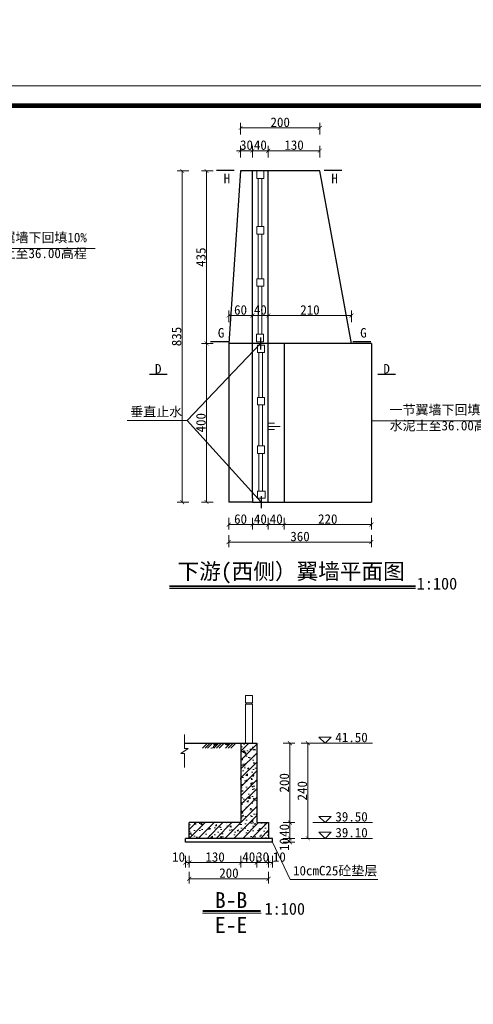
# Model space of a CAD drawing. Extents: x -13074 to 1448651, y 3648755 to 8081248.
# Tile 87 of 173: x 559942 to 560056, y 3858551 to 3858799. Entities that reach past the tile are written whole.
import ezdxf

# ---------------------------------------------------------------- set-up
doc = ezdxf.new("R2010")
doc.units = 0
doc.header["$PDMODE"] = 32
doc.header["$PDSIZE"] = 0.2
doc.layers.get('0').update_dxf_attribs({"linetype": 'CONTINUOUS'})
doc.layers.get('Defpoints').update_dxf_attribs({"linetype": 'CONTINUOUS'})
for name, color, linetype, lineweight in [('0.09折线', 6, 'CONTINUOUS', 9), ('0.09标注线', 3, 'CONTINUOUS', 9), ('0.13填充', 8, 'CONTINUOUS', 9), ('0.15红线', 1, 'CONTINUOUS', 15), ('0.30粗线', 7, 'CONTINUOUS', 30), ('SHEET', 1, 'CONTINUOUS', 15), ('文字', 7, 'CONTINUOUS', 15), ('新建路', 7, 'CONTINUOUS', 40), ('细实线', 3, 'CONTINUOUS', 20)]:
    doc.layers.add(name, color=color, linetype=linetype, lineweight=lineweight)
doc.layers.add('PUB_DIM', color=3, linetype='CONTINUOUS')
doc.styles.add('-仿宋_GB2312', font='FangSong_GB2312.ttf')
doc.styles.add('TSSD_Dimension', font='tssdeng.shx', dxfattribs={"width": 0.7, "bigfont": '1hztxt.shx'})
doc.dimstyles.new('TSSD_100_100', dxfattribs={"dimtxt": 300, "dimasz": 100, "dimexe": 100, "dimexo": 250, "dimgap": 100, "dimtad": 1, "dimdec": 0, "dimzin": 0, "dimdsep": 46, "dimtxsty": 'TSSD_Dimension', "dimblk": 'ARCHTICK', "dimcen": 0, "dimdle": 100, "dimclrt": 7, "dimadec": 0, "dimazin": 0, "dimtfac": 1, "dimtdec": 0, "dimtix": 1, "dimtmove": 2, "dimatfit": 3, "dimfxl": 1, "dimtolj": 1, "dimtzin": 0, "dimarcsym": 0})
doc.dimstyles.new('zzzz STANDARD', dxfattribs={"dimtxt": 2.3, "dimasz": 1, "dimexe": 1.25, "dimexo": 1.5, "dimgap": 0.2, "dimtad": 1, "dimdec": 0, "dimlfac": 10, "dimzin": 0, "dimdsep": 46, "dimtxsty": '-仿宋_GB2312', "dimblk": 'ARCHTICK', "dimcen": 0.09, "dimadec": 0, "dimazin": 0, "dimtfac": 1, "dimtdec": 0, "dimtix": 1, "dimtmove": 2, "dimatfit": 3, "dimfxl": 1.7, "dimfxlon": 1, "dimtolj": 1, "dimtzin": 0, "dimlwd": 9, "dimlwe": 9, "dimarcsym": 0})

# ---------------------------------------------------------------- blocks, each defined once
blk = doc.blocks.new('_ARCHTICK')
at = {"color": 0, "linetype": 'ByBlock', "const_width": 0.15}
blk.add_lwpolyline([(-0.5, -0.5), (0.5, 0.5)], dxfattribs=at)
blk = doc.blocks.new('*D2181')
at = {"layer": 'Defpoints', "color": 0, "linetype": 'Continuous', "lineweight": 13}
for p in [(560001.45, 3858596.8), (560004.45, 3858596.8), (560004.45, 3858586.69)]:
    blk.add_point(p, dxfattribs=at)
at = {"layer": '新建路', "color": 0, "linetype": 'Continuous', "lineweight": 9}
for p, q in [((560001.45, 3858588.39), (560001.45, 3858585.44)), ((560004.45, 3858588.39), (560004.45, 3858585.44)), ((560001.45, 3858586.69), (560000.45, 3858586.69)), ((560001.45, 3858586.69), (560004.45, 3858586.69)), ((560004.45, 3858586.69), (560005.45, 3858586.69))]:
    blk.add_line(p, q, dxfattribs=at)
blk.add_blockref('_ARCHTICK', (560001.45, 3858586.69), dxfattribs=at)
at = {"layer": '新建路', "color": 0, "linetype": 'Continuous', "lineweight": 9, "rotation": 180}
blk.add_blockref('_ARCHTICK', (560004.45, 3858586.69), dxfattribs=at)
at = {"layer": '新建路', "color": 0, "linetype": 'Continuous', "lineweight": 13, "insert": (560002.95, 3858588.09), "char_height": 2.4, "attachment_point": 5, "style": '-仿宋_GB2312'}
blk.add_mtext('\\A1;30', dxfattribs=at)
blk = doc.blocks.new('*D2182')
at = {"layer": 'Defpoints', "color": 0, "linetype": 'Continuous', "lineweight": 13}
for p in [(560004.45, 3858596.8), (559984.45, 3858592.8), (559984.45, 3858582.63)]:
    blk.add_point(p, dxfattribs=at)
at = {"layer": '新建路', "color": 0, "linetype": 'Continuous', "lineweight": 9}
for p, q in [((559984.45, 3858584.33), (559984.45, 3858581.38)), ((560004.45, 3858582.63), (559984.45, 3858582.63)), ((560004.45, 3858584.33), (560004.45, 3858581.38))]:
    blk.add_line(p, q, dxfattribs=at)
at = {"layer": '新建路', "color": 0, "linetype": 'Continuous', "lineweight": 9, "rotation": 180}
blk.add_blockref('_ARCHTICK', (559984.45, 3858582.63), dxfattribs=at)
at = {"layer": '新建路', "color": 0, "linetype": 'Continuous', "lineweight": 9}
blk.add_blockref('_ARCHTICK', (560004.45, 3858582.63), dxfattribs=at)
at = {"layer": '新建路', "color": 0, "linetype": 'Continuous', "lineweight": 13, "insert": (559994.45, 3858584.03), "char_height": 2.4, "attachment_point": 5, "style": '-仿宋_GB2312'}
blk.add_mtext('\\A1;200', dxfattribs=at)
blk = doc.blocks.new('*D2185')
at = {"layer": 'Defpoints', "color": 0, "linetype": 'Continuous', "lineweight": 13}
for p in [(560001.45, 3858616.8), (560004.45, 3858592.8), (560014.35, 3858592.8)]:
    blk.add_point(p, dxfattribs=at)
at = {"layer": '新建路', "color": 0, "linetype": 'Continuous', "lineweight": 9}
for p, q in [((560012.65, 3858616.8), (560015.6, 3858616.8)), ((560014.35, 3858616.8), (560014.35, 3858592.8)), ((560012.65, 3858592.8), (560015.6, 3858592.8))]:
    blk.add_line(p, q, dxfattribs=at)
for p, rotation in [((560014.35, 3858616.8), 90), ((560014.35, 3858592.8), 270)]:
    blk.add_blockref('_ARCHTICK', p, dxfattribs=dict(at, rotation=rotation))
at = {"layer": '新建路', "color": 0, "linetype": 'Continuous', "lineweight": 13, "insert": (560012.95, 3858604.8), "char_height": 2.4, "attachment_point": 5, "rotation": 90, "style": '-仿宋_GB2312'}
blk.add_mtext('\\A1;240', dxfattribs=at)
blk = doc.blocks.new('*D2681')
at = {"layer": 'Defpoints', "color": 0, "linetype": 'Continuous', "lineweight": 13}
for p in [(560004.45, 3858592.8), (560005.45, 3858592.8), (560005.45, 3858586.69)]:
    blk.add_point(p, dxfattribs=at)
at = {"layer": '新建路', "color": 0, "linetype": 'Continuous', "lineweight": 9}
for p, q in [((560004.45, 3858588.39), (560004.45, 3858585.44)), ((560005.45, 3858588.39), (560005.45, 3858585.44)), ((560004.45, 3858586.69), (560005.45, 3858586.69))]:
    blk.add_line(p, q, dxfattribs=at)
at = {"layer": '新建路', "color": 0, "linetype": 'Continuous', "lineweight": 9, "rotation": 180}
blk.add_blockref('_ARCHTICK', (560004.45, 3858586.69), dxfattribs=at)
at = {"layer": '新建路', "color": 0, "linetype": 'Continuous', "lineweight": 9}
blk.add_blockref('_ARCHTICK', (560005.45, 3858586.69), dxfattribs=at)
at = {"layer": '新建路', "color": 0, "linetype": 'Continuous', "lineweight": 13, "insert": (560007.16, 3858588.09), "char_height": 2.4, "attachment_point": 5, "style": '-仿宋_GB2312'}
blk.add_mtext('\\A1;10', dxfattribs=at)
blk = doc.blocks.new('*D2686')
at = {"layer": 'Defpoints', "color": 0, "linetype": 'Continuous', "lineweight": 13}
for p in [(559983.45, 3858592.8), (559984.45, 3858592.8), (559983.45, 3858586.69)]:
    blk.add_point(p, dxfattribs=at)
at = {"layer": '新建路', "color": 0, "linetype": 'Continuous', "lineweight": 9}
for p, q in [((559983.45, 3858588.39), (559983.45, 3858585.44)), ((559984.45, 3858588.39), (559984.45, 3858585.44)), ((559984.45, 3858586.69), (559983.45, 3858586.69))]:
    blk.add_line(p, q, dxfattribs=at)
at = {"layer": '新建路', "color": 0, "linetype": 'Continuous', "lineweight": 9, "rotation": 180}
blk.add_blockref('_ARCHTICK', (559983.45, 3858586.69), dxfattribs=at)
at = {"layer": '新建路', "color": 0, "linetype": 'Continuous', "lineweight": 9}
blk.add_blockref('_ARCHTICK', (559984.45, 3858586.69), dxfattribs=at)
at = {"layer": '新建路', "color": 0, "linetype": 'Continuous', "lineweight": 13, "insert": (559981.74, 3858588.09), "char_height": 2.4, "attachment_point": 5, "style": '-仿宋_GB2312'}
blk.add_mtext('\\A1;10', dxfattribs=at)
blk = doc.blocks.new('*D1656')
at = {"layer": 'Defpoints', "color": 0, "lineweight": 13}
for p in [(795706, 267581), (795535, 266220), (795733, 266164), (795134, 265865), (795134, 265865)]:
    blk.add_point(p, dxfattribs=at)
at = {"layer": 'PUB_DIM', "color": 0, "lineweight": -2}
blk.add_arc((795134, 265865), 536, 26.5651, 71.5651, dxfattribs=at)
at = {"layer": 'PUB_DIM', "color": 0, "lineweight": -2, "xscale": 100, "yscale": 100, "zscale": 100}
for p, rotation in [((795303, 266373), 161.5650511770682), ((795614, 266104), 296.5650511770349)]:
    blk.add_blockref('_ARCHTICK', p, dxfattribs=dict(at, rotation=rotation))
blk = doc.blocks.new('*D2976')
at = {"layer": 'Defpoints', "color": 0, "linetype": 'Continuous', "lineweight": 13}
for p in [(559988.79, 3858717.58), (559994.38, 3858717.58, 0.02), (559994.38, 3858677.58, -0.04)]:
    blk.add_point(p, dxfattribs=at)
at = {"layer": '新建路', "color": 0, "linetype": 'Continuous', "lineweight": 9}
for p, q in [((559990.49, 3858717.58), (559987.54, 3858717.58)), ((559988.79, 3858677.58), (559988.79, 3858717.58)), ((559990.49, 3858677.58), (559987.54, 3858677.58))]:
    blk.add_line(p, q, dxfattribs=at)
for p, rotation in [((559988.79, 3858717.58), 90), ((559988.79, 3858677.58), 270)]:
    blk.add_blockref('_ARCHTICK', p, dxfattribs=dict(at, rotation=rotation))
at = {"layer": '新建路', "color": 0, "linetype": 'Continuous', "lineweight": 13, "insert": (559987.39, 3858697.58), "char_height": 2.4, "attachment_point": 5, "rotation": 90, "style": '-仿宋_GB2312'}
blk.add_mtext('\\A1;400', dxfattribs=at)
blk = doc.blocks.new('*D2977')
at = {"layer": 'Defpoints', "color": 0, "linetype": 'Continuous', "lineweight": 13}
for p in [(559988.79, 3858761.05), (559997.38, 3858761.05, -0.03), (559994.38, 3858717.58, 0.02)]:
    blk.add_point(p, dxfattribs=at)
at = {"layer": '新建路', "color": 0, "linetype": 'Continuous', "lineweight": 9}
for p, q in [((559990.49, 3858761.05), (559987.54, 3858761.05)), ((559988.79, 3858717.58), (559988.79, 3858761.05)), ((559990.49, 3858717.58), (559987.54, 3858717.58))]:
    blk.add_line(p, q, dxfattribs=at)
for p, rotation in [((559988.79, 3858761.05), 90), ((559988.79, 3858717.58), 270)]:
    blk.add_blockref('_ARCHTICK', p, dxfattribs=dict(at, rotation=rotation))
at = {"layer": '新建路', "color": 0, "linetype": 'Continuous', "lineweight": 13, "insert": (559987.39, 3858739.32), "char_height": 2.4, "attachment_point": 5, "rotation": 90, "style": '-仿宋_GB2312'}
blk.add_mtext('\\A1;435', dxfattribs=at)
blk = doc.blocks.new('*D2978')
at = {"layer": 'Defpoints', "color": 0, "linetype": 'Continuous', "lineweight": 13}
for p in [(559982.65, 3858761.05), (559997.38, 3858761.05, -0.03), (560000.38, 3858677.58, -0.04)]:
    blk.add_point(p, dxfattribs=at)
at = {"layer": '新建路', "color": 0, "linetype": 'Continuous', "lineweight": 9}
for p, q in [((559984.35, 3858761.05), (559981.4, 3858761.05)), ((559982.65, 3858677.58), (559982.65, 3858761.05)), ((559984.35, 3858677.58), (559981.4, 3858677.58))]:
    blk.add_line(p, q, dxfattribs=at)
for p, rotation in [((559982.65, 3858761.05), 90), ((559982.65, 3858677.58), 270)]:
    blk.add_blockref('_ARCHTICK', p, dxfattribs=dict(at, rotation=rotation))
at = {"layer": '新建路', "color": 0, "linetype": 'Continuous', "lineweight": 13, "insert": (559981.25, 3858719.32), "char_height": 2.4, "attachment_point": 5, "rotation": 90, "style": '-仿宋_GB2312'}
blk.add_mtext('\\A1;835', dxfattribs=at)
blk = doc.blocks.new('*D2986')
at = {"layer": 'Defpoints', "color": 0, "linetype": 'Continuous', "lineweight": 13}
for p in [(560000.38, 3858766.17), (559997.38, 3858761.05, -0.04), (560000.38, 3858761.05, -0.04)]:
    blk.add_point(p, dxfattribs=at)
at = {"layer": '新建路', "color": 0, "linetype": 'Continuous', "lineweight": 9}
for p, q in [((559997.38, 3858766.17), (559996.38, 3858766.17)), ((559997.38, 3858764.47), (559997.38, 3858767.42)), ((559997.38, 3858766.17), (560000.38, 3858766.17)), ((560000.38, 3858764.47), (560000.38, 3858767.42)), ((560000.38, 3858766.17), (560001.38, 3858766.17))]:
    blk.add_line(p, q, dxfattribs=at)
blk.add_blockref('_ARCHTICK', (559997.38, 3858766.17), dxfattribs=at)
at = {"layer": '新建路', "color": 0, "linetype": 'Continuous', "lineweight": 9, "rotation": 180}
blk.add_blockref('_ARCHTICK', (560000.38, 3858766.17), dxfattribs=at)
at = {"layer": '新建路', "color": 0, "linetype": 'Continuous', "lineweight": 13, "insert": (559998.88, 3858767.57), "char_height": 2.4, "attachment_point": 5, "style": '-仿宋_GB2312'}
blk.add_mtext('\\A1;30', dxfattribs=at)
blk = doc.blocks.new('123')
at = {"layer": 'PUB_DIM', "color": 7}
dim = blk.add_angular_dim_2l(base=(795535.2, 266220.4), line1=((795732.5, 266163.8), (795133.8, 265864.5)), line2=((795133.8, 265864.5), (795706, 267580.9)), text=' ', dimstyle='TSSD_100_100', dxfattribs=at)
dim.commit()
dim.dimension.update_dxf_attribs({"geometry": '*D1656', "text_midpoint": (426562.1, 722353.3)})

msp = doc.modelspace()

# ---------------------------------------------------------------- hatches: boundary and pattern name
at = {"layer": '0.09标注线', "linetype": 'Continuous', "lineweight": 13}
h = msp.add_hatch(dxfattribs=at)
h.set_pattern_fill('AR-CONC', color=256, scale=0.02, style=0)
h.set_pattern_definition([(50, (559984.4543, 3858592.8042), (3.6437, -0.31878), [0.381, -4.191]), (355, (559984.4543, 3858592.804), (-0.70486, 3.82113), [0.3048, -3.3528]), (100.451, (559984.758, 3858592.7776), (2.93885, 3.50233), [0.3238, -3.5618]), (46.184, (559984.4543, 3858593.82), (5.4216, -0.84085), [0.5715, -6.2865]), (96.636, (559984.906, 3858593.75), (4.7481, 4.9485), [0.4857, -5.3427]), (351.184, (559984.454, 3858593.82), (4.7481, 4.9485), [0.4572, -5.0292]), (21, (559984.9623, 3858593.5662), (3.0323, -2.0453), [0.381, -4.191]), (326, (559984.9623, 3858593.566), (1.23604, 3.68376), [0.3048, -3.3528]), (71.451, (559985.215, 3858593.3957), (4.26833, 1.63846), [0.3238, -3.5618]), (37.5, (559984.4543, 3858592.8042), (0.06177, 1.6911), [0, -3.31216, 0, -3.4036, 0, -3.3655]), (7.5, (559984.4543, 3858592.8042), (1.33639, 2.00361), [0, -1.94056, 0, -3.23596, 0, -1.2827]), (327.5, (559983.3214, 3858592.8042), (2.71181, -0.114575), [0, -1.27, 0, -3.9624, 0, -5.2578]), (317.5, (559982.8134, 3858592.8042), (2.96258, 0.50853), [0, -1.651, 0, -2.63144, 0, -3.7338])])
h.paths.add_polyline_path([(559997.454, 3858596.804), (559984.454, 3858596.804), (559984.454, 3858592.804), (560004.454, 3858592.804), (560004.454, 3858596.804), (560001.454, 3858596.804), (560001.454, 3858616.804), (559997.454, 3858616.804)])
h = msp.add_hatch(dxfattribs=at)
h.set_pattern_fill('ANSI31', color=256, scale=0.5, style=0)
h.set_pattern_definition([(45, (559984.4543, 3858592.8042), (-1.12253, 1.12253), [])])
h.paths.add_polyline_path([(560001.454, 3858616.804), (559997.454, 3858616.804), (559997.454, 3858596.804), (559984.454, 3858596.804), (559984.454, 3858592.804), (560004.454, 3858592.804), (560004.454, 3858596.804), (560001.454, 3858596.804)])
at = {"layer": '0.13填充'}
h = msp.add_hatch(color=256, dxfattribs=at)
edge = h.paths.add_edge_path()
edge.add_ellipse((559990.997, 3858616.934), major_axis=(0, -0.687), ratio=0.9642642, start_angle=280.8773, end_angle=439.1227)
edge.add_line((559991.648, 3858616.804), (559990.346, 3858616.804))
h = msp.add_hatch(color=256, dxfattribs=at)
edge = h.paths.add_edge_path()
edge.add_ellipse((559993.913, 3858616.934), major_axis=(0, -0.687), ratio=0.9642642, start_angle=280.8773, end_angle=439.1227)
edge.add_line((559994.564, 3858616.804), (559993.262, 3858616.804))

# ---------------------------------------------------------------- linework, layer by layer
at = {"layer": '0.09折线', "color": 7}
for p, q in [((559998.601, 3858627.004), (559998.601, 3858628.804)), ((560000.401, 3858628.804), (559998.601, 3858628.804)), ((559998.601, 3858627.004), (559998.601, 3858628.804)), ((560000.401, 3858628.804), (559998.601, 3858628.804)), ((559998.601, 3858627.004), (559998.601, 3858628.804)), ((560000.401, 3858628.804), (559998.601, 3858628.804)), ((560000.401, 3858627.004), (559998.601, 3858627.004)), ((560000.401, 3858627.004), (559998.601, 3858627.004)), ((560000.401, 3858627.004), (559998.601, 3858627.004)), ((560000.401, 3858627.004), (559998.601, 3858627.004)), ((560000.401, 3858627.004), (559998.601, 3858627.004)), ((560000.401, 3858627.004), (559998.601, 3858627.004)), ((559998.801, 3858626.604), (559998.801, 3858627.004)), ((559998.801, 3858626.604), (559998.801, 3858627.004)), ((559998.801, 3858626.604), (559998.801, 3858627.004)), ((559998.801, 3858626.604), (559998.801, 3858627.004)), ((559998.801, 3858626.604), (559998.801, 3858627.004)), ((559998.801, 3858626.604), (559998.801, 3858627.004)), ((560000.201, 3858626.604), (560000.201, 3858627.004)), ((560000.201, 3858626.604), (560000.201, 3858627.004)), ((560000.201, 3858626.604), (560000.201, 3858627.004)), ((560000.201, 3858626.604), (560000.201, 3858627.004)), ((560000.201, 3858626.604), (560000.201, 3858627.004)), ((560000.201, 3858626.604), (560000.201, 3858627.004)), ((560000.401, 3858627.004), (560000.401, 3858628.804)), ((560000.401, 3858627.004), (560000.401, 3858628.804)), ((560000.401, 3858627.004), (560000.401, 3858628.804)), ((559998.601, 3858616.804), (559998.601, 3858626.604)), ((560000.401, 3858626.604), (559998.601, 3858626.604)), ((559998.601, 3858616.804), (559998.601, 3858626.604)), ((560000.401, 3858626.604), (559998.601, 3858626.604)), ((559998.601, 3858616.804), (559998.601, 3858626.604)), ((560000.401, 3858626.604), (559998.601, 3858626.604)), ((560000.401, 3858626.604), (559998.601, 3858626.604)), ((560000.401, 3858626.604), (559998.601, 3858626.604)), ((560000.401, 3858626.604), (559998.601, 3858626.604)), ((560000.401, 3858626.604), (560000.401, 3858616.804)), ((560000.401, 3858626.604), (560000.401, 3858616.804)), ((560000.401, 3858626.604), (560000.401, 3858616.804))]:
    msp.add_line(p, q, dxfattribs=at)
at = {"layer": '0.09标注线', "color": 3, "lineweight": 9}
for p, q in [((559960.707, 3858741.507), (559926.194, 3858741.507)), ((560064.894, 3858698.075), (560030.382, 3858698.075)), ((560031.981, 3858582.449), (560009.872, 3858582.449))]:
    msp.add_line(p, q, dxfattribs=at)
at = {"layer": '0.09标注线', "linetype": 'Continuous', "lineweight": 13}
for p, q in [((559983.93, 3858698.154), (560002.382, 3858717.583, -0.035)), ((560002.573, 3858677.583, -0.035), (559983.93, 3858698.154)), ((559983.248, 3858615.48), (559983.248, 3858618.957)), ((559983.248, 3858610.692), (559983.248, 3858614.169)), ((560005.454, 3858591.804), (560009.872, 3858582.449))]:
    msp.add_line(p, q, dxfattribs=at)
at = {"layer": '0.09标注线', "color": 3, "lineweight": 13}
msp.add_line((559983.93, 3858698.154), (559968.803, 3858698.154), dxfattribs=at)
at = {"layer": '0.09标注线'}
for p, q in [((560017.158, 3858618.343), (560018.697, 3858616.804)), ((560017.158, 3858618.343), (560020.236, 3858618.343)), ((560018.697, 3858616.804), (560020.236, 3858618.343)), ((560017.158, 3858598.343), (560018.697, 3858596.804)), ((560017.158, 3858598.343), (560020.236, 3858598.343)), ((560018.697, 3858596.804), (560020.236, 3858598.343)), ((560017.158, 3858594.343), (560018.697, 3858592.804)), ((560017.158, 3858594.343), (560020.236, 3858594.343)), ((560018.697, 3858592.804), (560020.236, 3858594.343))]:
    msp.add_line(p, q, dxfattribs=at)
at = {"layer": '0.09标注线', "ltscale": 0.005}
for p, q in [((559984.143, 3858615.48), (559982.353, 3858614.169)), ((559983.248, 3858615.48), (559984.143, 3858615.48)), ((559982.353, 3858614.169), (559983.248, 3858614.169))]:
    msp.add_line(p, q, dxfattribs=at)
at = {"layer": '0.13填充', "lineweight": 40, "ltscale": 0.005}
for p, q in [((559979.417, 3858656.359), (560041.527, 3858656.359)), ((559987.873, 3858574.5), (560002.414, 3858574.5))]:
    msp.add_line(p, q, dxfattribs=at)
at = {"layer": '0.13填充', "ltscale": 0.005}
for p, q in [((559979.417, 3858655.812), (560041.527, 3858655.812)), ((559987.818, 3858573.97), (560002.548, 3858573.97))]:
    msp.add_line(p, q, dxfattribs=at)
at = {"layer": '0.15红线', "color": 7}
for p, q in [((560001.806, 3858747.013, -0.063), (560001.806, 3858759.176, -0.063)), ((560002.775, 3858759.176, -0.063), (560002.775, 3858747.013, -0.063)), ((560001.806, 3858733.903, -0.063), (560001.806, 3858745.138, -0.063)), ((560002.775, 3858745.138, -0.063), (560002.775, 3858733.903, -0.063)), ((560001.806, 3858719.875, -0.063), (560001.806, 3858732.028, -0.063)), ((560002.775, 3858732.028, -0.063), (560002.775, 3858719.875, -0.063)), ((560001.985, 3858703.949, -0.068), (560001.985, 3858715.292, -0.068)), ((560002.954, 3858715.292, -0.068), (560002.954, 3858703.949, -0.068)), ((560001.985, 3858691.735, -0.068), (560001.985, 3858702.074, -0.068)), ((560002.954, 3858702.074, -0.068), (560002.954, 3858691.735, -0.068)), ((560001.985, 3858680.358, -0.068), (560001.985, 3858689.86, -0.068)), ((560002.954, 3858689.86, -0.068), (560002.954, 3858680.358, -0.068))]:
    msp.add_line(p, q, dxfattribs=at)
for points, elevation in [([(560003.241, 3858759.176), (560001.466, 3858759.176), (560001.466, 3858761.051), (560003.241, 3858761.051)], -0.03), ([(560003.241, 3858745.138), (560001.466, 3858745.138), (560001.466, 3858747.013), (560003.241, 3858747.013)], -0.03), ([(560003.241, 3858732.028), (560001.466, 3858732.028), (560001.466, 3858733.903), (560003.241, 3858733.903)], -0.03), ([(560003.184, 3858719.875), (560001.409, 3858719.875), (560001.409, 3858718), (560003.184, 3858718)], -0.03), ([(560003.415, 3858715.292), (560001.64, 3858715.292), (560001.64, 3858717.167), (560003.415, 3858717.167)], -0.03), ([(560003.415, 3858702.074), (560001.64, 3858702.074), (560001.64, 3858703.949), (560003.415, 3858703.949)], -0.03), ([(560003.415, 3858689.86), (560001.64, 3858689.86), (560001.64, 3858691.735), (560003.415, 3858691.735)], -0.03), ([(560003.552, 3858680.358), (560003.552, 3858678.583), (560001.677, 3858678.583), (560001.677, 3858680.358)], -0.035)]:
    msp.add_lwpolyline(points, close=True, dxfattribs=dict(at, elevation=elevation))
at = {"layer": '0.30粗线'}
for p, q in [((559991.281, 3858761.258, 0), (559995.777, 3858761.258, 0)), ((559997.382, 3858761.051, -0.035), (559994.382, 3858717.583, 0.017)), ((560000.382, 3858761.051, -0.035), (559997.382, 3858761.051, -0.035)), ((560000.382, 3858678.583, -0.035), (560000.382, 3858761.051, -0.035)), ((560004.382, 3858761.051, -0.035), (560000.382, 3858761.051, -0.035)), ((560004.382, 3858677.583, -0.035), (560004.382, 3858761.051, -0.035)), ((560017.382, 3858761.051, -0.035), (560004.382, 3858761.051, -0.035)), ((560017.382, 3858761.051, -0.035), (560004.382, 3858761.051, -0.035)), ((560017.382, 3858761.051, -0.035), (560004.382, 3858761.051, -0.035)), ((560025.382, 3858717.583, -0.033), (560017.382, 3858761.051, -0.035)), ((560018.447, 3858761.258, 0), (560022.943, 3858761.258, 0)), ((560002.485, 3858716.083, -0.035), (560002.485, 3858719.083, -0.035)), ((559989.812, 3858718.078), (559994.308, 3858718.078)), ((560030.382, 3858717.583, -0.041), (559994.382, 3858717.583, 0.017)), ((559994.382, 3858717.583, 0.017), (559994.382, 3858677.583, -0.035)), ((560004.382, 3858717.583, -0.035), (560000.382, 3858717.583, -0.035)), ((560008.382, 3858717.583, -0.035), (560008.382, 3858677.583, -0.035)), ((560025.73, 3858718.078), (560030.226, 3858718.078)), ((560030.382, 3858717.583, 0.017), (560030.382, 3858677.583, -0.035)), ((559974.386, 3858709.839), (559978.883, 3858709.839)), ((560032.009, 3858709.839), (560036.505, 3858709.839)), ((560000.382, 3858677.583, -0.035), (559994.382, 3858677.583, -0.035)), ((560000.382, 3858678.583, -0.035), (560000.382, 3858677.583, -0.035)), ((560000.382, 3858677.583, -0.035), (560030.382, 3858677.583, -0.035)), ((560002.573, 3858679.083, -0.035), (560002.573, 3858676.083, -0.035)), ((559983.248, 3858616.804), (560001.454, 3858616.804)), ((559997.454, 3858616.804), (560001.454, 3858616.804)), ((559997.454, 3858616.804), (559997.454, 3858596.804)), ((560001.454, 3858616.804), (560001.454, 3858596.804)), ((559984.454, 3858592.804), (559984.454, 3858596.804)), ((559997.454, 3858596.804), (559984.454, 3858596.804)), ((560001.454, 3858596.804), (560004.454, 3858596.804)), ((560004.454, 3858596.804), (560004.454, 3858592.804)), ((560005.454, 3858592.804), (559983.454, 3858592.804)), ((559983.454, 3858591.804), (559983.454, 3858592.804)), ((560005.454, 3858591.804), (560005.454, 3858592.804)), ((560005.454, 3858591.804), (559983.454, 3858591.804))]:
    msp.add_line(p, q, dxfattribs=at)
at = {"layer": 'SHEET', "color": 7}
msp.add_lwpolyline([(560149.882, 3858485.489), (559729.882, 3858485.489), (559729.882, 3858782.489), (560149.882, 3858782.489)], close=True, dxfattribs=at)
at = {"layer": 'SHEET', "color": 7, "const_width": 1.2}
msp.add_lwpolyline([(559754.882, 3858777.489), (560144.882, 3858777.489), (560144.882, 3858490.489), (559754.882, 3858490.489)], close=True, dxfattribs=at)
at = {"layer": '新建路', "color": 3, "linetype": 'Continuous', "lineweight": 13}
for p, q in [((560030.627, 3858616.804), (560015.601, 3858616.804)), ((560030.627, 3858596.804), (560015.601, 3858596.804)), ((560030.627, 3858592.804), (560015.601, 3858592.804))]:
    msp.add_line(p, q, dxfattribs=at)
at = {"layer": '细实线', "color": 3, "lineweight": 15}
for p, q in [((560004.382, 3858697.47, -0.035), (560005.914, 3858697.47, -0.035)), ((560004.382, 3858696.673, -0.035), (560007.382, 3858696.673, -0.035)), ((560004.382, 3858695.877, -0.035), (560005.914, 3858695.877, -0.035))]:
    msp.add_line(p, q, dxfattribs=at)
at = {"layer": '细实线', "ltscale": 5}
for p, q in [((559989.01, 3858616.804), (559987.753, 3858615.547)), ((559989.675, 3858616.804), (559988.418, 3858615.547)), ((559990.341, 3858616.804), (559989.083, 3858615.547)), ((559991.926, 3858616.804), (559990.669, 3858615.547)), ((559992.591, 3858616.804), (559991.334, 3858615.547)), ((559993.256, 3858616.804), (559991.999, 3858615.547)), ((559994.842, 3858616.804), (559993.584, 3858615.547)), ((559995.507, 3858616.804), (559994.25, 3858615.547)), ((559996.172, 3858616.804), (559994.915, 3858615.547))]:
    msp.add_line(p, q, dxfattribs=at)
at = {"layer": '细实线', "lineweight": 20, "ltscale": 5, "start_tangent": (-0.9990643, 0.0432506), "end_tangent": (-0.9995058, -0.0314361)}
msp.add_spline([(559990.969, 3858616.25), (559990.687, 3858616.141), (559990.614, 3858616.02), (559990.578, 3858615.857), (559990.453, 3858615.707), (559990.266, 3858615.612), (559989.872, 3858615.547)], degree=3, dxfattribs=at)

# ---------------------------------------------------------------- block references
at = {"linetype": 'Continuous', "lineweight": 13, "xscale": 0.01000000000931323, "yscale": 0.009999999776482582, "zscale": 0.01}
msp.add_blockref('123', (552983.124, 3855442.078), dxfattribs=at)

# ---------------------------------------------------------------- texts
at = {"layer": '0.09标注线', "attachment_point": 1, "style": '-仿宋_GB2312'}
for s, insert, char_height, width in [('H', (559993.116, 3858760.345, 0), 2.4, 12.60969), ('H', (560020.282, 3858760.345, 0), 2.4, 12.60969), ('一节翼墙下回填10%\\P水泥土至36.00高程', (559930.789, 3858745.489), 2.4, 45.73582), ('G', (559991.647, 3858721.459), 2.4, 12.60969), ('G', (560027.565, 3858721.459), 2.4, 12.60969), ('D', (559975.797, 3858712.393), 2.4, 12.60969), ('D', (560033.419, 3858712.393), 2.4, 12.60969), ('垂直止水', (559969.554, 3858701.575), 2.4, 19.48533), ('一节翼墙下回填10%\\P水泥土至36.00高程', (560034.976, 3858702.057), 2.4, 45.73582), ('41.50', (560021.298, 3858619.455), 2.4, 12.60969), ('39.50', (560021.298, 3858599.455), 2.4, 12.60969), ('39.10', (560021.298, 3858595.455), 2.4, 12.60969), ('10cmC25砼垫层', (560010.623, 3858585.857), 2.3999, 26.28745)]:
    msp.add_mtext(s, dxfattribs=dict(at, insert=insert, char_height=char_height, width=width))
at = {"layer": '文字', "color": 7, "attachment_point": 1, "style": '-仿宋_GB2312'}
for s, insert, char_height, width in [('下游(西侧）翼墙平面图', (559981.503, 3858662.125), 4, 78.08264), ('1:100', (560041.831, 3858658.523), 3, 10.28955), ('B-B', (559990.912, 3858579.236), 4, 38.01372), ('1:100', (560003.444, 3858576.548), 3, 10.28955), ('E-E', (559990.912, 3858572.959), 4, 38.01372)]:
    msp.add_mtext(s, dxfattribs=dict(at, insert=insert, char_height=char_height, width=width))

# ---------------------------------------------------------------- dimensions: what is measured, and where the dimension line sits
at = {"layer": '新建路', "color": 3, "linetype": 'Continuous', "lineweight": 13}
for base, p1, p2 in [((560017.382, 3858771.915, 0), (559997.382, 3858761.051, -0.035), (560017.382, 3858761.051, -0.035)), ((560004.382, 3858766.165, 0), (560000.382, 3858761.051, -0.035), (560004.382, 3858761.051, -0.035)), ((560017.382, 3858766.165, 0), (560004.382, 3858761.051, -0.035), (560017.382, 3858761.051, -0.035)), ((560000.382, 3858724.611), (559994.382, 3858717.583, 0.017), (560000.382, 3858717.583, 0.007)), ((560004.382, 3858724.611), (560000.382, 3858717.583, 0.007), (560004.382, 3858717.583, -0.035)), ((560025.382, 3858724.611), (560004.382, 3858717.583, -0.035), (560025.382, 3858717.583, -0.033)), ((560000.382, 3858671.89), (559994.382, 3858717.583, 0.017), (560000.382, 3858717.583, -0.035)), ((560004.382, 3858671.89), (560000.382, 3858717.583, -0.035), (560004.382, 3858717.583, -0.035)), ((560008.382, 3858671.89), (560004.382, 3858717.583, -0.035), (560008.382, 3858717.583, -0.035)), ((560030.382, 3858671.89), (560008.382, 3858717.583, -0.035), (560030.382, 3858717.551, -0.035)), ((560030.382, 3858667.504), (559994.382, 3858677.583, -0.035), (560030.382, 3858677.583, -0.035)), ((559997.454, 3858586.686), (559984.454, 3858592.804), (559997.454, 3858596.804)), ((560001.454, 3858586.686), (559997.454, 3858596.804), (560001.454, 3858596.804))]:
    msp.add_linear_dim(base=base, p1=p1, p2=p2, dimstyle='zzzz STANDARD', override={"dimtxt": 2.4, "dimexo": 2}, dxfattribs=at).render()
for base, p1, p2, picture, middle in [((560000.382, 3858766.165, 0), (559997.382, 3858761.051, -0.035), (560000.382, 3858761.051, -0.035), '*D2986', (559998.882, 3858767.565, 0)), ((559984.454, 3858582.633), (560004.454, 3858596.804), (559984.454, 3858592.804), '*D2182', (559994.454, 3858584.033)), ((560004.454, 3858586.686), (560001.454, 3858596.804), (560004.454, 3858596.804), '*D2181', (560002.954, 3858588.086))]:
    dim = msp.add_linear_dim(base=base, p1=p1, p2=p2, dimstyle='zzzz STANDARD', override={"dimtxt": 2.4, "dimexo": 2}, dxfattribs=at)
    dim.commit()
    dim.dimension.update_dxf_attribs({"geometry": picture, "text_midpoint": middle})
for base, p1, p2, angle, picture, middle in [((559982.645, 3858761.051), (560000.382, 3858677.583, -0.035), (559997.382, 3858761.051, -0.035), 270, '*D2978', (559981.245, 3858719.317)), ((559988.792, 3858761.051), (559994.382, 3858717.583, 0.017), (559997.382, 3858761.051, -0.035), 270, '*D2977', (559987.392, 3858739.317)), ((559988.792, 3858717.583), (559994.382, 3858677.583, -0.035), (559994.382, 3858717.583, 0.017), 270, '*D2976', (559987.392, 3858697.583)), ((560014.351, 3858592.804), (560001.454, 3858616.804), (560004.454, 3858592.804), 90, '*D2185', (560012.951, 3858604.804))]:
    dim = msp.add_linear_dim(base=base, p1=p1, p2=p2, angle=angle, dimstyle='zzzz STANDARD', override={"dimtxt": 2.4, "dimexo": 2}, dxfattribs=at)
    dim.commit()
    dim.dimension.update_dxf_attribs({"geometry": picture, "text_midpoint": middle})
for base, p1, p2 in [((560009.828, 3858616.804), (560004.454, 3858596.804), (560001.454, 3858616.804)), ((560009.828, 3858596.804), (560004.454, 3858592.804), (560004.454, 3858596.804))]:
    msp.add_linear_dim(base=base, p1=p1, p2=p2, angle=90, dimstyle='zzzz STANDARD', override={"dimtxt": 2.4, "dimexo": 2}, dxfattribs=at).render()
dim = msp.add_linear_dim(base=(559983.454, 3858586.686), p1=(559984.454, 3858592.804), p2=(559983.454, 3858592.804), angle=180, dimstyle='zzzz STANDARD', override={"dimtxt": 2.4, "dimexo": 2}, dxfattribs=at)
dim.commit()
dim.dimension.update_dxf_attribs({"geometry": '*D2686', "text_midpoint": (559981.744, 3858588.086), "dimtype": 160})
dim = msp.add_linear_dim(base=(560005.454, 3858586.686), p1=(560004.454, 3858592.804), p2=(560005.454, 3858592.804), dimstyle='zzzz STANDARD', override={"dimtxt": 2.4, "dimexo": 2}, dxfattribs=at)
dim.commit()
dim.dimension.update_dxf_attribs({"geometry": '*D2681', "text_midpoint": (560007.164, 3858588.086), "dimtype": 160})
msp.add_linear_dim(base=(560009.828, 3858591.804), p1=(560005.454, 3858592.804), p2=(560005.454, 3858591.804), angle=90, location=(560008.428, 3858591.263), dimstyle='zzzz STANDARD', override={"dimtxt": 2.4, "dimexo": 2}, dxfattribs=at).render()

doc.saveas('drawing.dxf')
